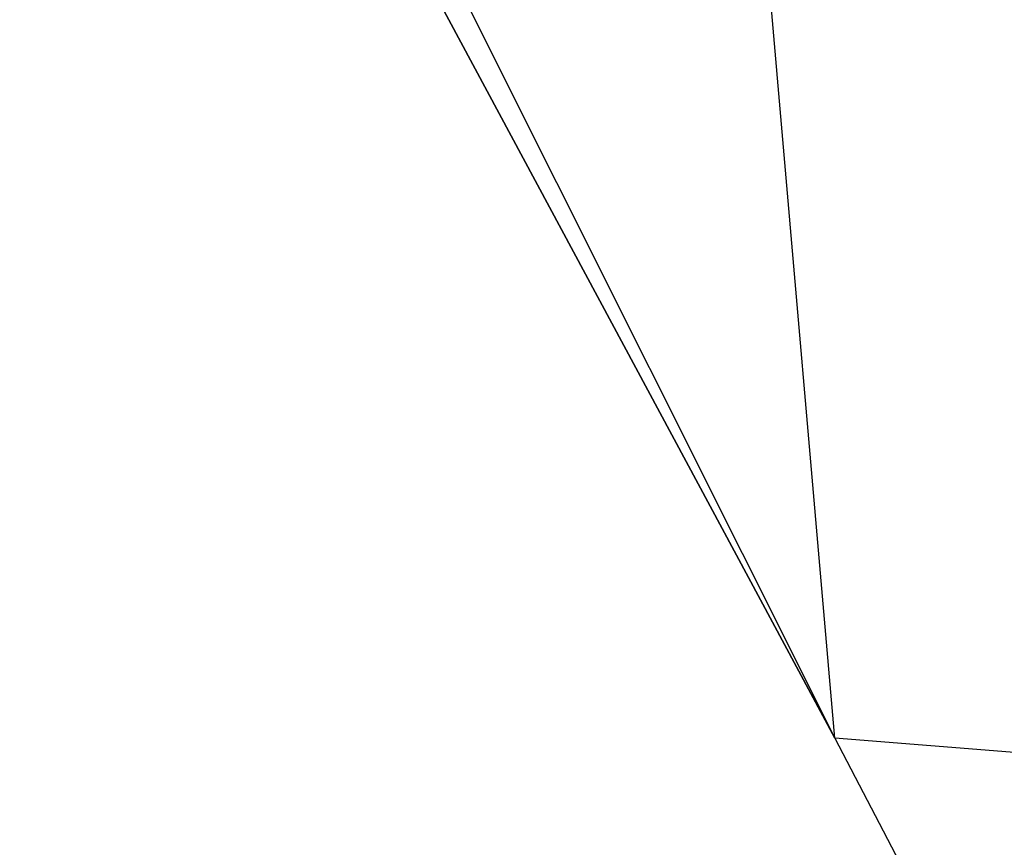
# Model space of a CAD drawing. Header units: millimetres. Extents: x 22 to 142, y -60 to 60.
# Tile 172 of 256: x 80.10167 to 80.10996, y -1.34239 to -1.33542. Entities that reach past the tile are written whole.
import ezdxf

# ---------------------------------------------------------------- set-up
doc = ezdxf.new("R2010")
doc.units = ezdxf.units.MM
doc.header["$LTSCALE"] = 25.4
doc.layers.get('0').update_dxf_attribs({"true_color": 0xff5454})

# ---------------------------------------------------------------- blocks, each defined once
blk = doc.blocks.new('GEOMETRIC-9696.STL#1')
at = {"color": 253, "true_color": 0xa8a7ac}
mesh = blk.add_polyface(dxfattribs=at)
corners = [(79.6741943, -0.5327884, 109.2786865), (79.8431168, -0.8113539, 109.260025), (80.1085358, -1.3414714, 126.205925)]
mesh.append_faces([[corners[k] for k in face] for face in [(0, 1, 2)]], dxfattribs={"color": 253})
mesh = blk.add_polyface(dxfattribs=at)
corners = [(79.6741943, -0.5327884, 109.2786865), (80.1085358, -1.3414714, 126.205925), (80.0662613, -0.8560667, 126.227684)]
mesh.append_faces([[corners[k] for k in face] for face in [(0, 1, 2)]], dxfattribs={"color": 253})
mesh = blk.add_polyface(dxfattribs=at)
corners = [(81.4699097, -1.449839, 148.1073608), (80.3332901, -1.773353, 126.1768417), (81.6965027, -1.8817298, 148.1078339), (80.1085358, -1.3414714, 126.205925)]
mesh.append_faces([[corners[k] for k in face] for face in [(0, 1, 2), (1, 0, 3)]], dxfattribs={"vtx0": -1, "color": 253})

msp = doc.modelspace()

# ---------------------------------------------------------------- block references
at = {"color": 0}
msp.add_blockref('GEOMETRIC-9696.STL#1', (0, 0), dxfattribs=at)

doc.saveas('drawing.dxf')
